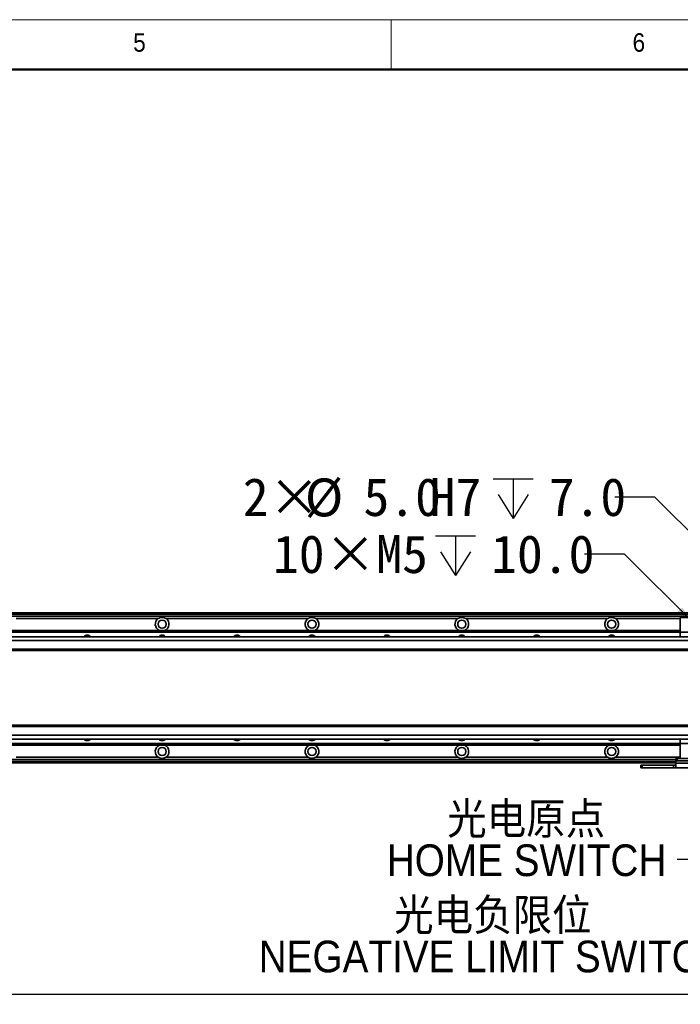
# Model space of a CAD drawing. Header units: millimetres. Extents: x 40 to 3320, y 40 to 2336.
# Tile 8 of 10: x 1782 to 2312, y 1547 to 2336. Entities that reach past the tile are written whole.
import ezdxf

# ---------------------------------------------------------------- set-up
doc = ezdxf.new("R2010")
doc.units = ezdxf.units.MM
doc.header["$LTSCALE"] = 8
doc.layers.add('黑色实线', color=7, linetype='Continuous')
doc.styles.add('SLDTEXTSTYLE0', font='Gothic.ttf', dxfattribs={"width": 0.913, "bigfont": 'bigfont'})
doc.styles.add('SLDTEXTSTYLE1', font='Gothic.ttf', dxfattribs={"width": 0.913})
doc.styles.add('SLDTEXTSTYLE8', font='txt')
doc.dimstyles.new('SLDDIMSTYLE2', dxfattribs={"dimtxt": 0.18, "dimasz": 4.8, "dimexe": 0, "dimexo": 0.0625, "dimgap": 0, "dimtad": 0, "dimtih": 1, "dimtoh": 1, "dimdec": 0, "dimrnd": 1e-09, "dimzin": 0, "dimdsep": 46, "dimtxsty": 'Standard', "dimblk1": 'DOT', "dimblk2": 'DOT', "dimsah": 1, "dimcen": 0.09, "dimadec": 0, "dimazin": 0, "dimtfac": 4.8, "dimtdec": 0, "dimtofl": 0, "dimtmove": 0, "dimatfit": 3, "dimldrblk": 'DOT', "dimfxl": 0, "dimfrac": 2, "dimtolj": 1, "dimtzin": 0, "dimarcsym": 0})
doc.dimstyles.new('SLDDIMSTYLE4', dxfattribs={"dimtxt": 30.4, "dimasz": 16, "dimexe": 0, "dimexo": 0.0625, "dimgap": 7.6, "dimtad": 0, "dimtih": 1, "dimtoh": 1, "dimdec": 1, "dimrnd": 1e-09, "dimzin": 4, "dimdsep": 46, "dimtxsty": 'SLDTEXTSTYLE8', "dimsah": 1, "dimcen": 0, "dimadec": 0, "dimazin": 1, "dimtfac": 1, "dimtdec": 1, "dimtofl": 0, "dimtmove": 0, "dimatfit": 3, "dimfxl": 0, "dimfrac": 2, "dimtolj": 1, "dimtzin": 12, "dimarcsym": 0})
doc.dimstyles.new('SLDDIMSTYLE5', dxfattribs={"dimtxt": 30.4, "dimasz": 16, "dimexe": 0, "dimexo": 0.0625, "dimgap": 7.6, "dimtad": 0, "dimtih": 1, "dimtoh": 1, "dimdec": 1, "dimrnd": 1e-09, "dimzin": 12, "dimdsep": 46, "dimtxsty": 'SLDTEXTSTYLE8', "dimsah": 1, "dimcen": 0, "dimadec": 0, "dimazin": 3, "dimtfac": 1, "dimtdec": 1, "dimtofl": 0, "dimtmove": 0, "dimatfit": 3, "dimfxl": 0, "dimfrac": 2, "dimtolj": 1, "dimtzin": 12, "dimarcsym": 0})
doc.dimstyles.new('SLDDIMSTYLE6', dxfattribs={"dimtxt": 30.4, "dimasz": 16, "dimexe": 0, "dimexo": 0.0625, "dimgap": 7.6, "dimtad": 2, "dimdec": 1, "dimrnd": 1e-09, "dimzin": 4, "dimdsep": 46, "dimtxsty": 'SLDTEXTSTYLE8', "dimsah": 1, "dimcen": 0.09, "dimadec": 0, "dimazin": 1, "dimtfac": 1, "dimtdec": 1, "dimtofl": 0, "dimtmove": 0, "dimatfit": 3, "dimfxl": 0, "dimfrac": 2, "dimtolj": 1, "dimtzin": 12, "dimarcsym": 0})

# ---------------------------------------------------------------- blocks, each defined once
blk = doc.blocks.new('SW_SYMBOL_HOLE_DEPTH')
at = {"layer": '黑色实线', "color": 0}
for p, q in [((0, 7000), (6400, 7000)), ((3200, 7000), (3200, 600)), ((800, 4440), (3200, 600)), ((5600, 4440), (3200, 600))]:
    blk.add_line(p, q, dxfattribs=at)
blk = doc.blocks.new('_D_18')
at = {"layer": '黑色实线'}
for p, q in [((2291.13, 1953.57), (2259.13, 1953.57)), ((2392.27, 1852.44), (2291.13, 1953.57))]:
    blk.add_line(p, q, dxfattribs=at)
blk.add_solid([(2392.27, 1852.44), (2382.65, 1865.45), (2379.26, 1862.05)], dxfattribs=at)
at = {"layer": '黑色实线', "xscale": 0.004985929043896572, "yscale": 0.004985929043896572, "zscale": 0.004985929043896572}
blk.add_blockref('SW_SYMBOL_HOLE_DEPTH', (2161.69, 1933.32), dxfattribs=at)
at = {"layer": '黑色实线', "char_height": 30.4, "attachment_point": 1, "style": 'SLDTEXTSTYLE8'}
for s, insert in [('2×', (1961.11, 1968.76)), ('%%c', (2010.85, 1968.47)), ('5.0', (2057.82, 1968.76)), ('H7', (2110.77, 1968.76)), ('7.0', (2206.19, 1968.76))]:
    blk.add_mtext(s, dxfattribs=dict(at, insert=insert))
blk = doc.blocks.new('_D_19')
at = {"layer": '黑色实线'}
for p, q in [((2266.95, 1907.76), (2234.95, 1907.76)), ((2322.55, 1852.15), (2266.95, 1907.76))]:
    blk.add_line(p, q, dxfattribs=at)
blk.add_solid([(2322.55, 1852.15), (2312.94, 1865.17), (2309.54, 1861.77)], dxfattribs=at)
at = {"layer": '黑色实线', "xscale": 0.004985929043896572, "yscale": 0.004985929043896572, "zscale": 0.004985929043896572}
blk.add_blockref('SW_SYMBOL_HOLE_DEPTH', (2115.55, 1887.63), dxfattribs=at)
at = {"layer": '黑色实线', "char_height": 30.4, "attachment_point": 1, "style": 'SLDTEXTSTYLE8'}
for s, insert in [('10×M5', (1985.3, 1923.07)), ('10.0', (2160.05, 1923.07))]:
    blk.add_mtext(s, dxfattribs=dict(at, insert=insert))
blk = doc.blocks.new('_D_20')
at = {"layer": '黑色实线'}
for p, q in [((426.54, 1684.77), (426.54, 1547.13)), ((2406.54, 1652.4), (2406.54, 1547.13)), ((426.54, 1555.13), (2406.54, 1555.13))]:
    blk.add_line(p, q, dxfattribs=at)
for points in [[(426.54, 1555.13), (442.54, 1552.73), (442.54, 1557.53)], [(2406.54, 1555.13), (2390.54, 1557.53), (2390.54, 1552.73)]]:
    blk.add_solid(points, dxfattribs=at)
at = {"layer": '黑色实线', "insert": (1347.61, 1595.02), "char_height": 30.4, "attachment_point": 1, "style": 'SLDTEXTSTYLE8'}
blk.add_mtext('1980.0', dxfattribs=at)
blk = doc.blocks.new('SW_NOTE_5')
at = {"layer": '黑色实线', "color": 0, "char_height": 25.4, "attachment_point": 2}
for s, insert, style in [('光电原点', (-120.99, 45.43), 'SLDTEXTSTYLE0'), ('HOME SWITCH', (-120.72, 12.03), 'SLDTEXTSTYLE1')]:
    blk.add_mtext(s, dxfattribs=dict(at, insert=insert, style=style))
blk = doc.blocks.new('_DOT')
at = {"color": 0, "linetype": 'ByBlock', "lineweight": -2}
blk.add_line((-0.5, 0), (-1, 0), dxfattribs=at)
at = {"color": 0, "linetype": 'ByBlock', "const_width": 0.5}
blk.add_lwpolyline([(-0.25, 0, 1), (0.25, 0, 1)], format="xyb", close=True, dxfattribs=at)
blk = doc.blocks.new('SW_NOTE_6')
at = {"layer": '黑色实线', "color": 0, "char_height": 25.4, "attachment_point": 2}
for s, insert, style in [('光电负限位', (-194.19, 46.2), 'SLDTEXTSTYLE0'), ('NEGATIVE LIMIT SWITCH', (-193.96, 12.8), 'SLDTEXTSTYLE1')]:
    blk.add_mtext(s, dxfattribs=dict(at, insert=insert, style=style))

msp = doc.modelspace()

# ---------------------------------------------------------------- linework, layer by layer
at = {"color": 7, "linetype": 'Continuous', "lineweight": 18}
for p, q in [((3320, 2336), (40, 2336)), ((2080, 2296), (2080, 2336)), ((80, 2296), (3280, 2296))]:
    msp.add_line(p, q, dxfattribs=at)
at = {"color": 7, "linetype": 'Continuous', "lineweight": 50}
msp.add_line((3280, 2296), (80, 2296), dxfattribs=at)
at = {"color": 7, "linetype": 'Continuous', "lineweight": 35}
for p, q in [((2338.54, 1860.67), (494.54, 1860.67)), ((494.54, 1860.47), (2338.54, 1860.47)), ((494.54, 1860.27), (2338.54, 1860.27)), ((2338.54, 1860.17), (494.54, 1860.17)), ((2338.54, 1858.16), (494.54, 1858.16)), ((1893.37, 1856.16), (1779.71, 1856.16)), ((2013.37, 1856.16), (1899.71, 1856.16)), ((2133.37, 1856.16), (2019.71, 1856.16)), ((2253.37, 1856.16), (2139.71, 1856.16)), ((2311.54, 1857.17), (2311.54, 1845.17)), ((2501.54, 1857.17), (2311.54, 1857.17)), ((521.54, 1846.66), (2311.54, 1846.66)), ((521.54, 1846.37), (2311.54, 1846.37)), ((2522.04, 1841.67), (311.04, 1841.67)), ((2522.04, 1838.67), (311.04, 1838.67)), ((521.54, 1845.47), (2311.54, 1845.47)), ((521.54, 1845.18), (2311.54, 1845.18)), ((2501.54, 1845.17), (2311.54, 1845.17)), ((2311.54, 1845.17), (2311.54, 1841.67)), ((2522.04, 1831.67), (311.04, 1831.67)), ((311.04, 1830.67), (2522.04, 1830.67)), ((2522.04, 1770.67), (311.04, 1770.67)), ((2522.04, 1769.67), (311.04, 1769.67)), ((2522.04, 1762.67), (311.04, 1762.67)), ((2522.04, 1759.67), (311.04, 1759.67)), ((2311.54, 1759.67), (2311.54, 1756.17)), ((521.54, 1756.16), (2311.54, 1756.16)), ((521.54, 1755.87), (2311.54, 1755.87)), ((521.54, 1754.97), (2311.54, 1754.97)), ((521.54, 1754.68), (2311.54, 1754.68)), ((2501.54, 1756.17), (2311.54, 1756.17)), ((2311.54, 1756.17), (2311.54, 1744.17)), ((1893.37, 1745.18), (1779.71, 1745.18)), ((2013.37, 1745.18), (1899.71, 1745.18)), ((2133.37, 1745.18), (2019.71, 1745.18)), ((2253.37, 1745.18), (2139.71, 1745.18)), ((2308.04, 1742.17), (2308.04, 1744.17)), ((2308.04, 1744.17), (2309.04, 1744.17)), ((2309.04, 1744.17), (2309.04, 1742.17)), ((2309.04, 1744.17), (2311.54, 1744.17)), ((2501.54, 1744.17), (2311.54, 1744.17)), ((2308.04, 1743.18), (527.04, 1743.18)), ((2308.04, 1740.67), (527.04, 1740.67)), ((2280.04, 1736.67), (2280.04, 1738.67)), ((2280.04, 1738.67), (2281.04, 1738.67)), ((2281.04, 1736.67), (2280.04, 1736.67)), ((2281.04, 1738.67), (2281.04, 1736.67)), ((2281.04, 1738.67), (2306.04, 1738.67)), ((2281.04, 1736.67), (2306.04, 1736.67)), ((2306.04, 1736.67), (2306.04, 1738.67)), ((2306.04, 1738.67), (2308.04, 1738.67)), ((2308.04, 1736.67), (2306.04, 1736.67)), ((2309.04, 1742.17), (2308.04, 1742.17)), ((2308.04, 1740.34), (2308.04, 1742.17)), ((2308.04, 1740.34), (2343.04, 1740.34)), ((2308.04, 1736.67), (2308.04, 1740.34)), ((2343.04, 1736.67), (2308.04, 1736.67)), ((2309.04, 1742.17), (2342.04, 1742.17))]:
    msp.add_line(p, q, dxfattribs=at)
at = {"color": 8, "linetype": 'Continuous', "lineweight": 35}
for p, q in [((2338.54, 1859.67), (494.54, 1859.67)), ((2311.54, 1856.16), (2259.71, 1856.16)), ((2311.54, 1745.18), (2259.71, 1745.18)), ((2308.04, 1741.67), (527.04, 1741.67))]:
    msp.add_line(p, q, dxfattribs=at)
at = {"color": 7, "linetype": 'Continuous', "lineweight": 35}
for centre in [(1896.54, 1851.67), (2016.54, 1851.67), (2136.54, 1851.67), (2256.54, 1851.67), (1896.54, 1749.67), (2016.54, 1749.67), (2136.54, 1749.67), (2256.54, 1749.67)]:
    msp.add_circle(centre, 3.3, dxfattribs=at)
for centre, radius, start, end in [((1896.54, 1851.67), 5.5, 125.18979, 245.50882), ((1896.54, 1851.67), 5.5, 294.49118, 54.81021), ((2016.54, 1851.67), 5.5, 125.18979, 245.50882), ((2016.54, 1851.67), 5.5, 294.49118, 54.81021), ((2136.54, 1851.67), 5.5, 125.18979, 245.50882), ((2136.54, 1851.67), 5.5, 294.49118, 54.81021), ((2256.54, 1851.67), 5.5, 125.18979, 245.50882), ((2256.54, 1851.67), 5.5, 294.49118, 54.81021), ((1836.54, 1839.16), 3.75, 41.91572, 138.08428), ((1896.54, 1839.16), 3.75, 41.91572, 138.08428), ((1956.54, 1839.16), 3.75, 41.91572, 138.08428), ((2016.54, 1839.16), 3.75, 41.91572, 138.08428), ((2076.54, 1839.16), 3.75, 41.91572, 138.08428), ((2136.54, 1839.16), 3.75, 41.91572, 138.08428), ((2196.54, 1839.16), 3.75, 41.91572, 138.08428), ((2256.54, 1839.16), 3.75, 41.91572, 138.08428), ((1836.54, 1762.18), 3.75, 221.91572, 318.08428), ((1896.54, 1762.18), 3.75, 221.91572, 318.08428), ((1956.54, 1762.18), 3.75, 221.91572, 318.08428), ((2016.54, 1762.18), 3.75, 221.91572, 318.08428), ((2076.54, 1762.18), 3.75, 221.91572, 318.08428), ((2136.54, 1762.18), 3.75, 221.91572, 318.08428), ((2196.54, 1762.18), 3.75, 221.91572, 318.08428), ((2256.54, 1762.18), 3.75, 221.91572, 318.08428), ((1896.54, 1749.67), 5.5, 114.49118, 234.81021), ((1896.54, 1749.67), 5.5, 305.18979, 65.50882), ((2016.54, 1749.67), 5.5, 114.49118, 234.81021), ((2016.54, 1749.67), 5.5, 305.18979, 65.50882), ((2136.54, 1749.67), 5.5, 114.49118, 234.81021), ((2136.54, 1749.67), 5.5, 305.18979, 65.50882), ((2256.54, 1749.67), 5.5, 114.49118, 234.81021), ((2256.54, 1749.67), 5.5, 305.18979, 65.50882)]:
    msp.add_arc(centre, radius, start, end, dxfattribs=at)
for points, knots in [([(1899.71, 1856.16), (1899.25, 1856.43), (1898.3, 1856.99), (1896.62, 1857.25), (1894.87, 1857.03), (1893.87, 1856.45), (1893.37, 1856.16)], [0, 0, 0, 0, 0.235694, 0.486464, 0.744851, 1, 1, 1, 1]), ([(2019.71, 1856.16), (2019.25, 1856.43), (2018.3, 1856.99), (2016.62, 1857.25), (2014.87, 1857.03), (2013.87, 1856.45), (2013.37, 1856.16)], [0, 0, 0, 0, 0.235694, 0.486464, 0.744851, 1, 1, 1, 1]), ([(2139.71, 1856.16), (2139.25, 1856.43), (2138.3, 1856.99), (2136.62, 1857.25), (2134.87, 1857.03), (2133.87, 1856.45), (2133.37, 1856.16)], [0, 0, 0, 0, 0.235666, 0.486457, 0.744831, 1, 1, 1, 1]), ([(2259.71, 1856.16), (2259.25, 1856.43), (2258.3, 1856.99), (2256.62, 1857.25), (2254.87, 1857.03), (2253.87, 1856.45), (2253.37, 1856.16)], [0, 0, 0, 0, 0.23569, 0.486474, 0.744839, 1, 1, 1, 1]), ([(1893.37, 1745.18), (1893.83, 1744.91), (1894.78, 1744.35), (1896.46, 1744.09), (1898.2, 1744.31), (1899.21, 1744.89), (1899.71, 1745.18)], [0, 0, 0, 0, 0.235694, 0.486464, 0.744851, 1, 1, 1, 1]), ([(2013.37, 1745.18), (2013.83, 1744.91), (2014.78, 1744.35), (2016.46, 1744.09), (2018.2, 1744.31), (2019.21, 1744.89), (2019.71, 1745.18)], [0, 0, 0, 0, 0.235694, 0.486464, 0.744851, 1, 1, 1, 1]), ([(2133.37, 1745.18), (2133.83, 1744.91), (2134.78, 1744.35), (2136.46, 1744.09), (2138.2, 1744.31), (2139.21, 1744.89), (2139.71, 1745.18)], [0, 0, 0, 0, 0.2356978, 0.486489, 0.7448626, 1, 1, 1, 1]), ([(2253.37, 1745.18), (2253.83, 1744.91), (2254.78, 1744.35), (2256.46, 1744.09), (2258.2, 1744.31), (2259.21, 1744.89), (2259.71, 1745.18)], [0, 0, 0, 0, 0.23569, 0.486474, 0.744839, 1, 1, 1, 1])]:
    msp.add_open_spline(points, degree=3, knots=knots, dxfattribs=at)

# ---------------------------------------------------------------- block references
at = {"layer": '黑色实线', "color": 7}
for name, p in [('SW_NOTE_5', (2309.14, 1663.24)), ('SW_NOTE_6', (2355.62, 1585.35))]:
    msp.add_blockref(name, p, dxfattribs=at)

# ---------------------------------------------------------------- texts
at = {"color": 7, "linetype": 'Continuous', "lineweight": 0, "char_height": 14.82, "attachment_point": 1, "style": 'SLDTEXTSTYLE1'}
for s, insert in [('5', (1873.33, 2325.17)), ('6', (2273.33, 2325.17))]:
    msp.add_mtext(s, dxfattribs=dict(at, insert=insert))

# ---------------------------------------------------------------- dimensions: what is measured, and where the dimension line sits
at = {"layer": '黑色实线'}
dim = msp.add_diameter_dim_2p(p1=(2395.81, 1848.9), p2=(2392.27, 1852.44), text='2×<>H7{\\fGDT;x}7.0', dimstyle='SLDDIMSTYLE4', dxfattribs=at)
dim.commit()
dim.dimension.update_dxf_attribs({"geometry": '_D_18', "text_midpoint": (2110.12, 1953.57), "dimtype": 163})
dim = msp.add_diameter_dim_2p(p1=(2325.52, 1849.19), p2=(2322.55, 1852.15), text='10×M5{\\fGDT;x}10.0', dimstyle='SLDDIMSTYLE5', override={"dimpost": '<>'}, dxfattribs=at)
dim.commit()
dim.dimension.update_dxf_attribs({"geometry": '_D_19', "text_midpoint": (2110.12, 1907.76), "dimtype": 163})
dim = msp.add_linear_dim(base=(2406.54, 1555.13), p1=(426.54, 1694.93), p2=(2406.54, 1662.56), dimstyle='SLDDIMSTYLE6', dxfattribs=at)
dim.commit()
dim.dimension.update_dxf_attribs({"geometry": '_D_20', "text_midpoint": (1407.02, 1555.13), "dimtype": 160})

# ---------------------------------------------------------------- leaders
at = {"layer": '黑色实线', "color": 7}
msp.add_leader([(2389.97, 1726.79), (2359.94, 1663.24), (2309.14, 1663.24)], dimstyle='SLDDIMSTYLE2', dxfattribs=at)

doc.saveas('drawing.dxf')
